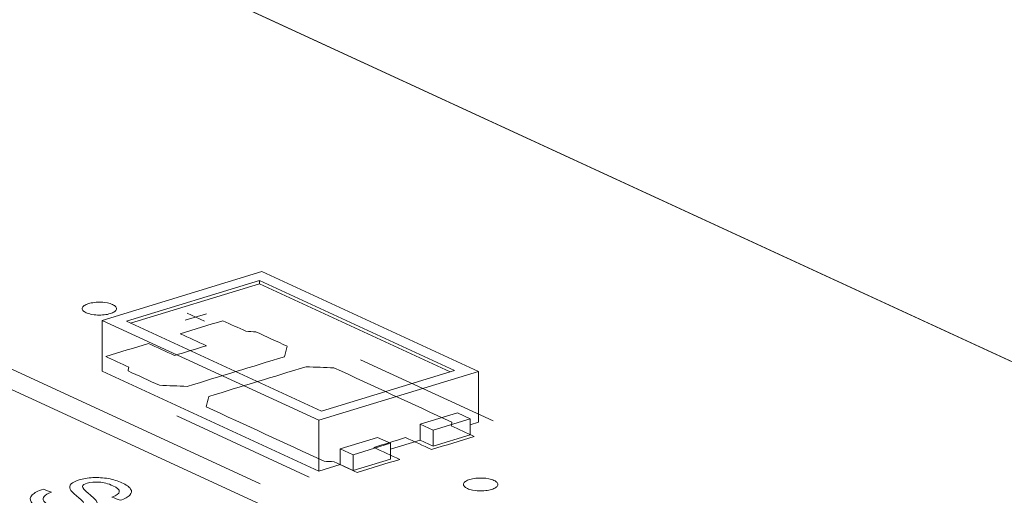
# Model space of a CAD drawing. Header units: inches. Extents: x 513 to 854, y 267 to 501.
# Tile 16 of 121: x 586 to 601, y 337 to 344. Entities that reach past the tile are written whole.
import ezdxf

# ---------------------------------------------------------------- set-up
doc = ezdxf.new("R2010")
doc.units = ezdxf.units.IN
doc.header["$MEASUREMENT"] = 0
doc.layers.add('1', color=7, linetype='Continuous')

# ---------------------------------------------------------------- blocks, each defined once
blk = doc.blocks.new('block 2409')
at = {"layer": '1', "color": 155, "lineweight": 18, "true_color": 0x4c7299}
blk.add_lwpolyline([(599.576, 332.619), (575.59, 343.684)], dxfattribs=at)
blk = doc.blocks.new('block 2412')
at = {"layer": '1', "color": 155, "lineweight": 18, "true_color": 0x4c7299}
blk.add_lwpolyline([(591.097, 337.875), (590.908, 337.962)], dxfattribs=at)
blk = doc.blocks.new('block 2438')
at = {"layer": '1', "color": 155, "lineweight": 18, "true_color": 0x4c7299}
blk.add_lwpolyline([(591.451, 338.128), (591.64, 338.041)], dxfattribs=at)
blk = doc.blocks.new('block 2469')
at = {"layer": '1', "color": 155, "lineweight": 18, "true_color": 0x4c7299}
blk.add_lwpolyline([(592.572, 339.102), (590.633, 338.509)], dxfattribs=at)
blk = doc.blocks.new('block 2526')
at = {"layer": '1', "color": 155, "lineweight": 18, "true_color": 0x4c7299}
blk.add_lwpolyline([(591.64, 338.041), (591.097, 337.875)], dxfattribs=at)
blk = doc.blocks.new('block 2672')
at = {"layer": '1', "color": 155, "lineweight": 18, "true_color": 0x4c7299}
blk.add_lwpolyline([(590.633, 338.509), (587.793, 339.82)], dxfattribs=at)
blk = doc.blocks.new('block 2677')
at = {"layer": '1', "color": 155, "lineweight": 18, "true_color": 0x4c7299}
blk.add_lwpolyline([(592.071, 338.318), (592.26, 338.231)], dxfattribs=at)
blk = doc.blocks.new('block 2692')
at = {"layer": '1', "color": 155, "lineweight": 18, "true_color": 0x4c7299}
blk.add_lwpolyline([(592.26, 338.231), (592.803, 338.396)], dxfattribs=at)
blk = doc.blocks.new('block 2695')
at = {"layer": '1', "color": 155, "lineweight": 18, "true_color": 0x4c7299}
blk.add_lwpolyline([(589.732, 340.412), (592.572, 339.102)], dxfattribs=at)
blk = doc.blocks.new('block 2696')
at = {"layer": '1', "color": 155, "lineweight": 18, "true_color": 0x4c7299}
blk.add_lwpolyline([(587.441, 339.833), (590.597, 338.377)], dxfattribs=at)
blk = doc.blocks.new('block 2698')
at = {"layer": '1', "color": 155, "lineweight": 18, "true_color": 0x4c7299}
blk.add_lwpolyline([(590.597, 338.377), (592.924, 339.088)], dxfattribs=at)
blk = doc.blocks.new('block 2699')
at = {"layer": '1', "color": 155, "lineweight": 18, "true_color": 0x4c7299}
blk.add_lwpolyline([(592.924, 339.088), (589.768, 340.544)], dxfattribs=at)
blk = doc.blocks.new('block 2700')
at = {"layer": '1', "color": 155, "lineweight": 18, "true_color": 0x4c7299}
blk.add_lwpolyline([(589.768, 340.544), (587.441, 339.833)], dxfattribs=at)
blk = doc.blocks.new('block 2702')
at = {"layer": '1', "color": 155, "lineweight": 18, "true_color": 0x4c7299}
blk.add_lwpolyline([(587.793, 339.82), (589.732, 340.412)], dxfattribs=at)
blk = doc.blocks.new('block 2703')
at = {"layer": '1', "color": 155, "lineweight": 18, "true_color": 0x4c7299}
blk.add_lwpolyline([(592.803, 338.396), (592.614, 338.484)], dxfattribs=at)
blk = doc.blocks.new('block 3821')
at = {"layer": '1', "color": 155, "lineweight": 18, "true_color": 0x4c7299}
blk.add_lwpolyline([(592.924, 339.088), (592.924, 338.347)], dxfattribs=at)
blk = doc.blocks.new('block 3822')
at = {"layer": '1', "color": 155, "lineweight": 18, "true_color": 0x4c7299}
blk.add_lwpolyline([(589.732, 340.366), (589.732, 340.412)], dxfattribs=at)
blk = doc.blocks.new('block 3823')
at = {"layer": '1', "color": 155, "lineweight": 18, "true_color": 0x4c7299}
blk.add_lwpolyline([(587.441, 339.833), (587.441, 339.092)], dxfattribs=at)
blk = doc.blocks.new('block 3824')
at = {"layer": '1', "color": 155, "lineweight": 18, "true_color": 0x4c7299}
blk.add_lwpolyline([(590.597, 338.377), (590.597, 337.636)], dxfattribs=at)
blk = doc.blocks.new('block 3825')
at = {"layer": '1', "color": 155, "lineweight": 18, "true_color": 0x4c7299}
blk.add_lwpolyline([(587.853, 339.792), (589.732, 340.366)], dxfattribs=at)
blk = doc.blocks.new('block 3826')
at = {"layer": '1', "color": 155, "lineweight": 18, "true_color": 0x4c7299}
blk.add_lwpolyline([(589.732, 340.366), (592.512, 339.083)], dxfattribs=at)
blk = doc.blocks.new('block 3827')
at = {"layer": '1', "color": 155, "lineweight": 18, "true_color": 0x4c7299}
blk.add_lwpolyline([(592.071, 338.318), (592.071, 338.086)], dxfattribs=at)
blk = doc.blocks.new('block 3828')
at = {"layer": '1', "color": 155, "lineweight": 18, "true_color": 0x4c7299}
blk.add_lwpolyline([(590.908, 337.962), (590.908, 337.731)], dxfattribs=at)
blk = doc.blocks.new('block 3829')
at = {"layer": '1', "color": 155, "lineweight": 18, "true_color": 0x4c7299}
blk.add_lwpolyline([(590.908, 337.962), (591.451, 338.128)], dxfattribs=at)
blk = doc.blocks.new('block 3830')
at = {"layer": '1', "color": 155, "lineweight": 18, "true_color": 0x4c7299}
blk.add_lwpolyline([(592.26, 338.231), (592.26, 337.999)], dxfattribs=at)
blk = doc.blocks.new('block 3831')
at = {"layer": '1', "color": 155, "lineweight": 18, "true_color": 0x4c7299}
blk.add_lwpolyline([(592.803, 338.396), (592.803, 338.165)], dxfattribs=at)
blk = doc.blocks.new('block 3832')
at = {"layer": '1', "color": 155, "lineweight": 18, "true_color": 0x4c7299}
blk.add_lwpolyline([(592.614, 338.484), (592.071, 338.318)], dxfattribs=at)
blk = doc.blocks.new('block 3833')
at = {"layer": '1', "color": 155, "lineweight": 18, "true_color": 0x4c7299}
blk.add_lwpolyline([(591.64, 338.041), (591.64, 337.809)], dxfattribs=at)
blk = doc.blocks.new('block 3834')
at = {"layer": '1', "color": 155, "lineweight": 18, "true_color": 0x4c7299}
blk.add_lwpolyline([(591.097, 337.875), (591.097, 337.643)], dxfattribs=at)
blk = doc.blocks.new('block 3835')
at = {"layer": '1', "color": 155, "lineweight": 18, "true_color": 0x4c7299}
blk.add_lwpolyline([(591.64, 337.809), (591.097, 337.643)], dxfattribs=at)
blk = doc.blocks.new('block 3836')
at = {"layer": '1', "color": 155, "lineweight": 18, "true_color": 0x4c7299}
blk.add_lwpolyline([(592.26, 337.999), (592.803, 338.165)], dxfattribs=at)
blk = doc.blocks.new('block 3837')
at = {"layer": '1', "color": 155, "lineweight": 18, "true_color": 0x4c7299}
blk.add_lwpolyline([(592.071, 338.086), (592.26, 337.999)], dxfattribs=at)
blk = doc.blocks.new('block 3838')
at = {"layer": '1', "color": 155, "lineweight": 18, "true_color": 0x4c7299}
blk.add_lwpolyline([(591.097, 337.643), (590.908, 337.731)], dxfattribs=at)
blk = doc.blocks.new('block 3839')
at = {"layer": '1', "color": 155, "lineweight": 18, "true_color": 0x4c7299}
blk.add_lwpolyline([(587.441, 339.092), (590.597, 337.636)], dxfattribs=at)
blk = doc.blocks.new('block 3840')
at = {"layer": '1', "color": 155, "lineweight": 18, "true_color": 0x4c7299}
blk.add_lwpolyline([(590.597, 337.636), (590.908, 337.731)], dxfattribs=at)
blk = doc.blocks.new('block 3841')
at = {"layer": '1', "color": 155, "lineweight": 18, "true_color": 0x4c7299}
blk.add_lwpolyline([(592.803, 338.31), (592.924, 338.347)], dxfattribs=at)
blk = doc.blocks.new('block 3842')
at = {"layer": '1', "color": 155, "lineweight": 18, "true_color": 0x4c7299}
blk.add_lwpolyline([(591.64, 337.954), (592.071, 338.086)], dxfattribs=at)
blk = doc.blocks.new('block 4202')
at = {"layer": '1', "color": 18, "lineweight": 13, "true_color": 0x4c0000}
blk.add_lwpolyline([(589.742, 337.451), (585.878, 339.234)], dxfattribs=at)
blk = doc.blocks.new('block 4213')
at = {"layer": '1', "color": 18, "lineweight": 13, "true_color": 0x4c0000}
blk.add_lwpolyline([(590.458, 337.55), (588.527, 338.441)], dxfattribs=at)
blk = doc.blocks.new('block 4226')
at = {"layer": '1', "color": 18, "lineweight": 13, "true_color": 0x4c0000}
blk.add_lwpolyline([(590.458, 337.55), (588.527, 338.441)], dxfattribs=at)
blk = doc.blocks.new('block 4228')
at = {"layer": '1', "color": 18, "lineweight": 13, "true_color": 0x4c0000}
blk.add_lwpolyline([(589.742, 337.451), (585.878, 339.234)], dxfattribs=at)
blk = doc.blocks.new('block 4309')
at = {"layer": '1', "color": 18, "lineweight": 13, "true_color": 0x4c0000}
blk.add_lwpolyline([(555.152, 360.239), (626.556, 327.3)], dxfattribs=at)
blk = doc.blocks.new('block 4337')
at = {"layer": '1', "color": 18, "lineweight": 13, "true_color": 0x4c0000}
blk.add_lwpolyline([(593.137, 338.369), (591.205, 339.26)], dxfattribs=at)
blk = doc.blocks.new('block 4338')
at = {"layer": '1', "color": 18, "lineweight": 13, "true_color": 0x4c0000}
blk.add_lwpolyline([(588.677, 339.939), (588.929, 339.823)], dxfattribs=at)
blk = doc.blocks.new('block 4339')
at = {"layer": '1', "color": 18, "lineweight": 13, "true_color": 0x4c0000}
blk.add_lwpolyline([(588.648, 339.834), (588.958, 339.929)], dxfattribs=at)
blk = doc.blocks.new('block 4361')
at = {"layer": '1', "color": 18, "lineweight": 13, "true_color": 0x4c0000}
blk.add_lwpolyline([(588.648, 339.834), (588.958, 339.929)], dxfattribs=at)
blk = doc.blocks.new('block 4362')
at = {"layer": '1', "color": 18, "lineweight": 13, "true_color": 0x4c0000}
blk.add_lwpolyline([(555.152, 360.239), (626.556, 327.3)], dxfattribs=at)
blk = doc.blocks.new('block 4363')
at = {"layer": '1', "color": 18, "lineweight": 13, "true_color": 0x4c0000}
blk.add_lwpolyline([(588.677, 339.939), (588.929, 339.823)], dxfattribs=at)
blk = doc.blocks.new('block 4366')
at = {"layer": '1', "color": 18, "lineweight": 13, "true_color": 0x4c0000}
blk.add_lwpolyline([(593.137, 338.369), (591.205, 339.26)], dxfattribs=at)
blk = doc.blocks.new('block 6591')
at = {"layer": '1', "color": 155, "lineweight": 18, "true_color": 0x4c7299}
blk.add_lwpolyline([(570.681, 353.075), (626.556, 327.3)], dxfattribs=at)
blk = doc.blocks.new('block 6623')
at = {"layer": '1', "color": 18, "lineweight": 18, "true_color": 0x4c0000}
blk.add_lwpolyline([(555.985, 359.854), (580.222, 348.674), (604.459, 337.494), (616.577, 331.904), (622.637, 329.108)], dxfattribs=at)
blk = doc.blocks.new('block 6714')
at = {"layer": '1', "color": 18, "lineweight": 18, "true_color": 0x4c0000}
blk.add_lwpolyline([(587.242, 340.077), (587.261, 340.082), (587.282, 340.087), (587.304, 340.091), (587.327, 340.094), (587.352, 340.096), (587.376, 340.098), (587.426, 340.097), (587.45, 340.096), (587.474, 340.094), (587.517, 340.087), (587.538, 340.082), (587.558, 340.077), (587.577, 340.07), (587.593, 340.063), (587.608, 340.056), (587.621, 340.048), (587.631, 340.039), (587.639, 340.031), (587.645, 340.022), (587.648, 340.013), (587.65, 340.004), (587.648, 339.995), (587.645, 339.986), (587.639, 339.977), (587.63, 339.968), (587.619, 339.959), (587.606, 339.951), (587.591, 339.944), (587.575, 339.937), (587.557, 339.931), (587.538, 339.926), (587.518, 339.921), (587.495, 339.917), (587.472, 339.914), (587.447, 339.912), (587.423, 339.911), (587.373, 339.911), (587.349, 339.912), (587.325, 339.914), (587.282, 339.921), (587.261, 339.926), (587.241, 339.932), (587.222, 339.938), (587.206, 339.945), (587.191, 339.952), (587.178, 339.96), (587.168, 339.969), (587.16, 339.978), (587.154, 339.986), (587.151, 339.995), (587.149, 340.004), (587.151, 340.013), (587.154, 340.022), (587.16, 340.032), (587.169, 340.04), (587.18, 340.049), (587.193, 340.057), (587.208, 340.064), (587.224, 340.071), (587.242, 340.077)], dxfattribs=at)
blk = doc.blocks.new('block 6715')
at = {"layer": '1', "color": 18, "lineweight": 18, "true_color": 0x4c0000}
blk.add_lwpolyline([(592.796, 337.515), (592.815, 337.52), (592.836, 337.525), (592.858, 337.528), (592.882, 337.532), (592.906, 337.534), (592.931, 337.535), (592.981, 337.535), (593.005, 337.534), (593.028, 337.531), (593.072, 337.525), (593.093, 337.52), (593.113, 337.514), (593.131, 337.508), (593.148, 337.501), (593.163, 337.493), (593.176, 337.485), (593.186, 337.477), (593.194, 337.468), (593.2, 337.46), (593.203, 337.451), (593.204, 337.442), (593.203, 337.433), (593.2, 337.423), (593.193, 337.414), (593.185, 337.405), (593.174, 337.397), (593.161, 337.389), (593.146, 337.382), (593.13, 337.375), (593.112, 337.369), (593.093, 337.364), (593.072, 337.359), (593.05, 337.355), (593.027, 337.352), (593.002, 337.35), (592.977, 337.348), (592.928, 337.348), (592.903, 337.35), (592.88, 337.352), (592.836, 337.359), (592.815, 337.364), (592.796, 337.369), (592.777, 337.375), (592.76, 337.382), (592.745, 337.39), (592.733, 337.398), (592.722, 337.407), (592.714, 337.415), (592.709, 337.424), (592.705, 337.433), (592.704, 337.442), (592.705, 337.451), (592.709, 337.46), (592.715, 337.469), (592.724, 337.478), (592.735, 337.487), (592.747, 337.495), (592.762, 337.502), (592.779, 337.509), (592.796, 337.515)], dxfattribs=at)
blk = doc.blocks.new('block 6716')
at = {"layer": '1', "color": 18, "lineweight": 18, "true_color": 0x4c0000}
blk.add_open_spline([(592.24, 337.95), (592.447, 338.013), (592.654, 338.076), (592.861, 338.139), (592.749, 338.191), (592.637, 338.242), (592.526, 338.294), (592.529, 338.312), (592.533, 338.33), (592.536, 338.348), (591.963, 338.613), (591.39, 338.877), (590.817, 339.141), (590.682, 339.147), (590.546, 339.152), (590.411, 339.157), (589.939, 339.013), (589.468, 338.869), (588.996, 338.725), (588.983, 338.674), (588.969, 338.623), (588.956, 338.573), (589.529, 338.308), (590.101, 338.044), (590.674, 337.78), (590.723, 337.777), (590.771, 337.775), (590.82, 337.772), (590.931, 337.721), (591.043, 337.669), (591.154, 337.618), (591.361, 337.681), (591.568, 337.744), (591.775, 337.807), (591.648, 337.866), (591.522, 337.924), (591.396, 337.982), (591.551, 338.029), (591.706, 338.077), (591.861, 338.124), (591.988, 338.066), (592.114, 338.008), (592.24, 337.95)], degree=3, knots=[0, 0, 0, 0, 1, 1, 1, 2, 2, 2, 3, 3, 3, 4, 4, 4, 5, 5, 5, 6, 6, 6, 7, 7, 7, 8, 8, 8, 9, 9, 9, 10, 10, 10, 11, 11, 11, 12, 12, 12, 13, 13, 13, 14, 14, 14, 14], dxfattribs=at)
blk = doc.blocks.new('block 6717')
at = {"layer": '1', "color": 18, "lineweight": 18, "true_color": 0x4c0000}
blk.add_open_spline([(592.24, 337.95), (592.447, 338.013), (592.654, 338.076), (592.861, 338.139), (592.749, 338.191), (592.637, 338.242), (592.526, 338.294), (592.529, 338.312), (592.533, 338.33), (592.536, 338.348), (591.963, 338.613), (591.39, 338.877), (590.817, 339.141), (590.682, 339.147), (590.546, 339.152), (590.411, 339.157), (589.939, 339.013), (589.468, 338.869), (588.996, 338.725), (588.983, 338.674), (588.969, 338.623), (588.956, 338.573), (589.529, 338.308), (590.101, 338.044), (590.674, 337.78), (590.723, 337.777), (590.771, 337.775), (590.82, 337.772), (590.931, 337.721), (591.043, 337.669), (591.154, 337.618), (591.361, 337.681), (591.568, 337.744), (591.775, 337.807), (591.648, 337.866), (591.522, 337.924), (591.396, 337.982), (591.551, 338.029), (591.706, 338.077), (591.861, 338.124), (591.988, 338.066), (592.114, 338.008), (592.24, 337.95)], degree=3, knots=[0, 0, 0, 0, 1, 1, 1, 2, 2, 2, 3, 3, 3, 4, 4, 4, 5, 5, 5, 6, 6, 6, 7, 7, 7, 8, 8, 8, 9, 9, 9, 10, 10, 10, 11, 11, 11, 12, 12, 12, 13, 13, 13, 14, 14, 14, 14], dxfattribs=at)
blk = doc.blocks.new('block 6718')
at = {"layer": '1', "color": 18, "lineweight": 18, "true_color": 0x4c0000}
blk.add_open_spline([(590.136, 339.456), (590.122, 339.405), (590.109, 339.354), (590.095, 339.303), (589.624, 339.159), (589.152, 339.015), (588.68, 338.871), (588.545, 338.876), (588.41, 338.881), (588.274, 338.887), (588.122, 338.957), (587.97, 339.027), (587.818, 339.097), (587.821, 339.116), (587.825, 339.134), (587.828, 339.152), (587.716, 339.204), (587.605, 339.255), (587.493, 339.307), (587.7, 339.37), (587.907, 339.433), (588.114, 339.496), (588.24, 339.438), (588.366, 339.38), (588.492, 339.322), (588.648, 339.369), (588.803, 339.416), (588.958, 339.464), (588.832, 339.522), (588.705, 339.58), (588.579, 339.638), (588.786, 339.702), (588.993, 339.765), (589.2, 339.828), (589.311, 339.777), (589.423, 339.725), (589.534, 339.674), (589.583, 339.671), (589.631, 339.669), (589.679, 339.666), (589.832, 339.596), (589.984, 339.526), (590.136, 339.456)], degree=3, knots=[0, 0, 0, 0, 1, 1, 1, 2, 2, 2, 3, 3, 3, 4, 4, 4, 5, 5, 5, 6, 6, 6, 7, 7, 7, 8, 8, 8, 9, 9, 9, 10, 10, 10, 11, 11, 11, 12, 12, 12, 13, 13, 13, 14, 14, 14, 14], dxfattribs=at)
blk = doc.blocks.new('block 6719')
at = {"layer": '1', "color": 18, "lineweight": 18, "true_color": 0x4c0000}
blk.add_open_spline([(590.136, 339.456), (590.122, 339.405), (590.109, 339.354), (590.095, 339.303), (589.624, 339.159), (589.152, 339.015), (588.68, 338.871), (588.545, 338.876), (588.41, 338.881), (588.274, 338.887), (588.122, 338.957), (587.97, 339.027), (587.818, 339.097), (587.821, 339.116), (587.825, 339.134), (587.828, 339.152), (587.716, 339.204), (587.605, 339.255), (587.493, 339.307), (587.7, 339.37), (587.907, 339.433), (588.114, 339.496), (588.24, 339.438), (588.366, 339.38), (588.492, 339.322), (588.648, 339.369), (588.803, 339.416), (588.958, 339.464), (588.832, 339.522), (588.705, 339.58), (588.579, 339.638), (588.786, 339.702), (588.993, 339.765), (589.2, 339.828), (589.311, 339.777), (589.423, 339.725), (589.534, 339.674), (589.583, 339.671), (589.631, 339.669), (589.679, 339.666), (589.832, 339.596), (589.984, 339.526), (590.136, 339.456)], degree=3, knots=[0, 0, 0, 0, 1, 1, 1, 2, 2, 2, 3, 3, 3, 4, 4, 4, 5, 5, 5, 6, 6, 6, 7, 7, 7, 8, 8, 8, 9, 9, 9, 10, 10, 10, 11, 11, 11, 12, 12, 12, 13, 13, 13, 14, 14, 14, 14], dxfattribs=at)
blk = doc.blocks.new('block 6780')
at = {"layer": '1', "color": 18, "lineweight": 13, "true_color": 0x4c0000}
blk.add_open_spline([(592.24, 337.95), (592.447, 338.013), (592.654, 338.076), (592.861, 338.139), (592.749, 338.191), (592.637, 338.242), (592.526, 338.294), (592.529, 338.312), (592.533, 338.33), (592.536, 338.348), (591.963, 338.613), (591.39, 338.877), (590.817, 339.141), (590.682, 339.147), (590.546, 339.152), (590.411, 339.157), (589.939, 339.013), (589.468, 338.869), (588.996, 338.725), (588.983, 338.674), (588.969, 338.623), (588.956, 338.573), (589.529, 338.308), (590.101, 338.044), (590.674, 337.78), (590.723, 337.777), (590.771, 337.775), (590.82, 337.772), (590.931, 337.721), (591.043, 337.669), (591.154, 337.618), (591.361, 337.681), (591.568, 337.744), (591.775, 337.807), (591.648, 337.866), (591.522, 337.924), (591.396, 337.982), (591.551, 338.029), (591.706, 338.077), (591.861, 338.124), (591.988, 338.066), (592.114, 338.008), (592.24, 337.95)], degree=3, knots=[0, 0, 0, 0, 1, 1, 1, 2, 2, 2, 3, 3, 3, 4, 4, 4, 5, 5, 5, 6, 6, 6, 7, 7, 7, 8, 8, 8, 9, 9, 9, 10, 10, 10, 11, 11, 11, 12, 12, 12, 13, 13, 13, 14, 14, 14, 14], dxfattribs=at)
blk = doc.blocks.new('block 6802')
at = {"layer": '1', "color": 18, "lineweight": 13, "true_color": 0x4c0000}
blk.add_open_spline([(592.24, 337.95), (592.447, 338.013), (592.654, 338.076), (592.861, 338.139), (592.749, 338.191), (592.637, 338.242), (592.526, 338.294), (592.529, 338.312), (592.533, 338.33), (592.536, 338.348), (591.963, 338.613), (591.39, 338.877), (590.817, 339.141), (590.682, 339.147), (590.546, 339.152), (590.411, 339.157), (589.939, 339.013), (589.468, 338.869), (588.996, 338.725), (588.983, 338.674), (588.969, 338.623), (588.956, 338.573), (589.529, 338.308), (590.101, 338.044), (590.674, 337.78), (590.723, 337.777), (590.771, 337.775), (590.82, 337.772), (590.931, 337.721), (591.043, 337.669), (591.154, 337.618), (591.361, 337.681), (591.568, 337.744), (591.775, 337.807), (591.648, 337.866), (591.522, 337.924), (591.396, 337.982), (591.551, 338.029), (591.706, 338.077), (591.861, 338.124), (591.988, 338.066), (592.114, 338.008), (592.24, 337.95)], degree=3, knots=[0, 0, 0, 0, 1, 1, 1, 2, 2, 2, 3, 3, 3, 4, 4, 4, 5, 5, 5, 6, 6, 6, 7, 7, 7, 8, 8, 8, 9, 9, 9, 10, 10, 10, 11, 11, 11, 12, 12, 12, 13, 13, 13, 14, 14, 14, 14], dxfattribs=at)
blk = doc.blocks.new('block 6826')
at = {"layer": '1', "color": 18, "lineweight": 13, "true_color": 0x4c0000}
blk.add_open_spline([(590.136, 339.456), (590.122, 339.405), (590.109, 339.354), (590.095, 339.303), (589.624, 339.159), (589.152, 339.015), (588.68, 338.871), (588.545, 338.876), (588.41, 338.881), (588.274, 338.887), (588.122, 338.957), (587.97, 339.027), (587.818, 339.097), (587.821, 339.116), (587.825, 339.134), (587.828, 339.152), (587.716, 339.204), (587.605, 339.255), (587.493, 339.307), (587.7, 339.37), (587.907, 339.433), (588.114, 339.496), (588.24, 339.438), (588.366, 339.38), (588.492, 339.322), (588.648, 339.369), (588.803, 339.416), (588.958, 339.464), (588.832, 339.522), (588.705, 339.58), (588.579, 339.638), (588.786, 339.702), (588.993, 339.765), (589.2, 339.828), (589.311, 339.777), (589.423, 339.725), (589.534, 339.674), (589.583, 339.671), (589.631, 339.669), (589.679, 339.666), (589.832, 339.596), (589.984, 339.526), (590.136, 339.456)], degree=3, knots=[0, 0, 0, 0, 1, 1, 1, 2, 2, 2, 3, 3, 3, 4, 4, 4, 5, 5, 5, 6, 6, 6, 7, 7, 7, 8, 8, 8, 9, 9, 9, 10, 10, 10, 11, 11, 11, 12, 12, 12, 13, 13, 13, 14, 14, 14, 14], dxfattribs=at)
blk = doc.blocks.new('block 6838')
at = {"layer": '1', "color": 18, "lineweight": 13, "true_color": 0x4c0000}
blk.add_lwpolyline([(555.985, 359.854), (580.222, 348.674), (604.459, 337.494), (616.577, 331.904), (622.637, 329.108)], dxfattribs=at)
blk = doc.blocks.new('block 6846')
at = {"layer": '1', "color": 18, "lineweight": 13, "true_color": 0x4c0000}
blk.add_open_spline([(590.136, 339.456), (590.122, 339.405), (590.109, 339.354), (590.095, 339.303), (589.624, 339.159), (589.152, 339.015), (588.68, 338.871), (588.545, 338.876), (588.41, 338.881), (588.274, 338.887), (588.122, 338.957), (587.97, 339.027), (587.818, 339.097), (587.821, 339.116), (587.825, 339.134), (587.828, 339.152), (587.716, 339.204), (587.605, 339.255), (587.493, 339.307), (587.7, 339.37), (587.907, 339.433), (588.114, 339.496), (588.24, 339.438), (588.366, 339.38), (588.492, 339.322), (588.648, 339.369), (588.803, 339.416), (588.958, 339.464), (588.832, 339.522), (588.705, 339.58), (588.579, 339.638), (588.786, 339.702), (588.993, 339.765), (589.2, 339.828), (589.311, 339.777), (589.423, 339.725), (589.534, 339.674), (589.583, 339.671), (589.631, 339.669), (589.679, 339.666), (589.832, 339.596), (589.984, 339.526), (590.136, 339.456)], degree=3, knots=[0, 0, 0, 0, 1, 1, 1, 2, 2, 2, 3, 3, 3, 4, 4, 4, 5, 5, 5, 6, 6, 6, 7, 7, 7, 8, 8, 8, 9, 9, 9, 10, 10, 10, 11, 11, 11, 12, 12, 12, 13, 13, 13, 14, 14, 14, 14], dxfattribs=at)
blk = doc.blocks.new('block 6884')
at = {"layer": '1', "color": 18, "lineweight": 13, "true_color": 0x4c0000}
blk.add_lwpolyline([(587.242, 340.077), (587.261, 340.082), (587.282, 340.087), (587.304, 340.091), (587.327, 340.094), (587.352, 340.096), (587.376, 340.098), (587.426, 340.097), (587.45, 340.096), (587.474, 340.094), (587.517, 340.087), (587.538, 340.082), (587.558, 340.077), (587.577, 340.07), (587.593, 340.063), (587.608, 340.056), (587.621, 340.048), (587.631, 340.039), (587.639, 340.031), (587.645, 340.022), (587.648, 340.013), (587.65, 340.004), (587.648, 339.995), (587.645, 339.986), (587.639, 339.977), (587.63, 339.968), (587.619, 339.959), (587.606, 339.951), (587.591, 339.944), (587.575, 339.937), (587.557, 339.931), (587.538, 339.926), (587.518, 339.921), (587.495, 339.917), (587.472, 339.914), (587.447, 339.912), (587.423, 339.911), (587.373, 339.911), (587.349, 339.912), (587.325, 339.914), (587.282, 339.921), (587.261, 339.926), (587.241, 339.932), (587.222, 339.938), (587.206, 339.945), (587.191, 339.952), (587.178, 339.96), (587.168, 339.969), (587.16, 339.978), (587.154, 339.986), (587.151, 339.995), (587.149, 340.004), (587.151, 340.013), (587.154, 340.022), (587.16, 340.032), (587.169, 340.04), (587.18, 340.049), (587.193, 340.057), (587.208, 340.064), (587.224, 340.071), (587.242, 340.077)], dxfattribs=at)
blk = doc.blocks.new('block 6905')
at = {"layer": '1', "color": 18, "lineweight": 13, "true_color": 0x4c0000}
blk.add_lwpolyline([(592.796, 337.515), (592.815, 337.52), (592.836, 337.525), (592.858, 337.528), (592.882, 337.532), (592.906, 337.534), (592.931, 337.535), (592.981, 337.535), (593.005, 337.534), (593.028, 337.531), (593.072, 337.525), (593.093, 337.52), (593.113, 337.514), (593.131, 337.508), (593.148, 337.501), (593.163, 337.493), (593.176, 337.485), (593.186, 337.477), (593.194, 337.468), (593.2, 337.46), (593.203, 337.451), (593.204, 337.442), (593.203, 337.433), (593.2, 337.423), (593.193, 337.414), (593.185, 337.405), (593.174, 337.397), (593.161, 337.389), (593.146, 337.382), (593.13, 337.375), (593.112, 337.369), (593.093, 337.364), (593.072, 337.359), (593.05, 337.355), (593.027, 337.352), (593.002, 337.35), (592.977, 337.348), (592.928, 337.348), (592.903, 337.35), (592.88, 337.352), (592.836, 337.359), (592.815, 337.364), (592.796, 337.369), (592.777, 337.375), (592.76, 337.382), (592.745, 337.39), (592.733, 337.398), (592.722, 337.407), (592.714, 337.415), (592.709, 337.424), (592.705, 337.433), (592.704, 337.442), (592.705, 337.451), (592.709, 337.46), (592.715, 337.469), (592.724, 337.478), (592.735, 337.487), (592.747, 337.495), (592.762, 337.502), (592.779, 337.509), (592.796, 337.515)], dxfattribs=at)
blk = doc.blocks.new('block 7137')
at = {"layer": '1', "color": 18, "lineweight": 18, "true_color": 0x4c0000}
blk.add_open_spline([(586.421, 337.288), (586.452, 337.32), (586.506, 337.349), (586.582, 337.373), (586.622, 337.358), (586.663, 337.343), (586.703, 337.328), (586.649, 337.308), (586.613, 337.288), (586.595, 337.268), (586.576, 337.248), (586.575, 337.225), (586.591, 337.2), (586.607, 337.175), (586.639, 337.151), (586.688, 337.129), (586.732, 337.109), (586.779, 337.094), (586.83, 337.083), (586.88, 337.073), (586.929, 337.069), (586.976, 337.071), (587.022, 337.073), (587.064, 337.079), (587.1, 337.09), (587.136, 337.102), (587.16, 337.115), (587.172, 337.13), (587.183, 337.146), (587.18, 337.165), (587.163, 337.187), (587.152, 337.202), (587.12, 337.231), (587.067, 337.275), (587.013, 337.319), (586.982, 337.352), (586.973, 337.374), (586.962, 337.402), (586.967, 337.427), (586.99, 337.449), (587.013, 337.472), (587.051, 337.491), (587.104, 337.508), (587.163, 337.526), (587.23, 337.537), (587.306, 337.541), (587.381, 337.545), (587.456, 337.54), (587.53, 337.527), (587.604, 337.513), (587.67, 337.493), (587.728, 337.466), (587.791, 337.437), (587.834, 337.406), (587.855, 337.375), (587.876, 337.344), (587.872, 337.315), (587.844, 337.286), (587.817, 337.257), (587.77, 337.232), (587.703, 337.211), (587.663, 337.226), (587.623, 337.242), (587.583, 337.257), (587.651, 337.283), (587.686, 337.309), (587.69, 337.336), (587.694, 337.363), (587.663, 337.392), (587.597, 337.422), (587.528, 337.454), (587.46, 337.472), (587.395, 337.476), (587.329, 337.48), (587.272, 337.475), (587.224, 337.46), (587.182, 337.447), (587.159, 337.432), (587.154, 337.413), (587.149, 337.395), (587.179, 337.36), (587.243, 337.309), (587.307, 337.257), (587.346, 337.221), (587.359, 337.198), (587.378, 337.166), (587.376, 337.136), (587.352, 337.111), (587.328, 337.085), (587.284, 337.063), (587.222, 337.044), (587.16, 337.025), (587.089, 337.013), (587.008, 337.008), (586.927, 337.004), (586.846, 337.008), (586.767, 337.022), (586.687, 337.035), (586.617, 337.056), (586.555, 337.084), (586.478, 337.12), (586.428, 337.155), (586.406, 337.188), (586.384, 337.222), (586.389, 337.255), (586.421, 337.288)], degree=3, knots=[0, 0, 0, 0, 1, 1, 1, 2, 2, 2, 3, 3, 3, 4, 4, 4, 5, 5, 5, 6, 6, 6, 7, 7, 7, 8, 8, 8, 9, 9, 9, 10, 10, 10, 11, 11, 11, 12, 12, 12, 13, 13, 13, 14, 14, 14, 15, 15, 15, 16, 16, 16, 17, 17, 17, 18, 18, 18, 19, 19, 19, 20, 20, 20, 21, 21, 21, 22, 22, 22, 23, 23, 23, 24, 24, 24, 25, 25, 25, 26, 26, 26, 27, 27, 27, 28, 28, 28, 29, 29, 29, 30, 30, 30, 31, 31, 31, 32, 32, 32, 33, 33, 33, 34, 34, 34, 35, 35, 35, 35], dxfattribs=at)

msp = doc.modelspace()

# ---------------------------------------------------------------- block references
at = {"layer": '1'}
for name in ['block 6623', 'block 6838', 'block 4309', 'block 4362', 'block 6591', 'block 2409', 'block 2700', 'block 2699', 'block 2702', 'block 3825', 'block 2695', 'block 3822', 'block 3826', 'block 6714', 'block 6884', 'block 4339', 'block 4361', 'block 4338', 'block 4363', 'block 2696', 'block 3823', 'block 6718', 'block 6719', 'block 6826', 'block 6846', 'block 2672', 'block 4202', 'block 4228', 'block 4337', 'block 4366', 'block 3839', 'block 6716', 'block 6717', 'block 6780', 'block 6802', 'block 2698', 'block 2469', 'block 3821', 'block 3832', 'block 2703', 'block 4213', 'block 4226', 'block 3824', 'block 2692', 'block 3831', 'block 3841', 'block 2677', 'block 3827', 'block 3830', 'block 3829', 'block 2438', 'block 3842', 'block 3837', 'block 3836', 'block 2412', 'block 3828', 'block 2526', 'block 3833', 'block 3834', 'block 3835', 'block 3840', 'block 3838', 'block 7137', 'block 6715', 'block 6905']:
    msp.add_blockref(name, (0, 0), dxfattribs=at)

doc.saveas('drawing.dxf')
